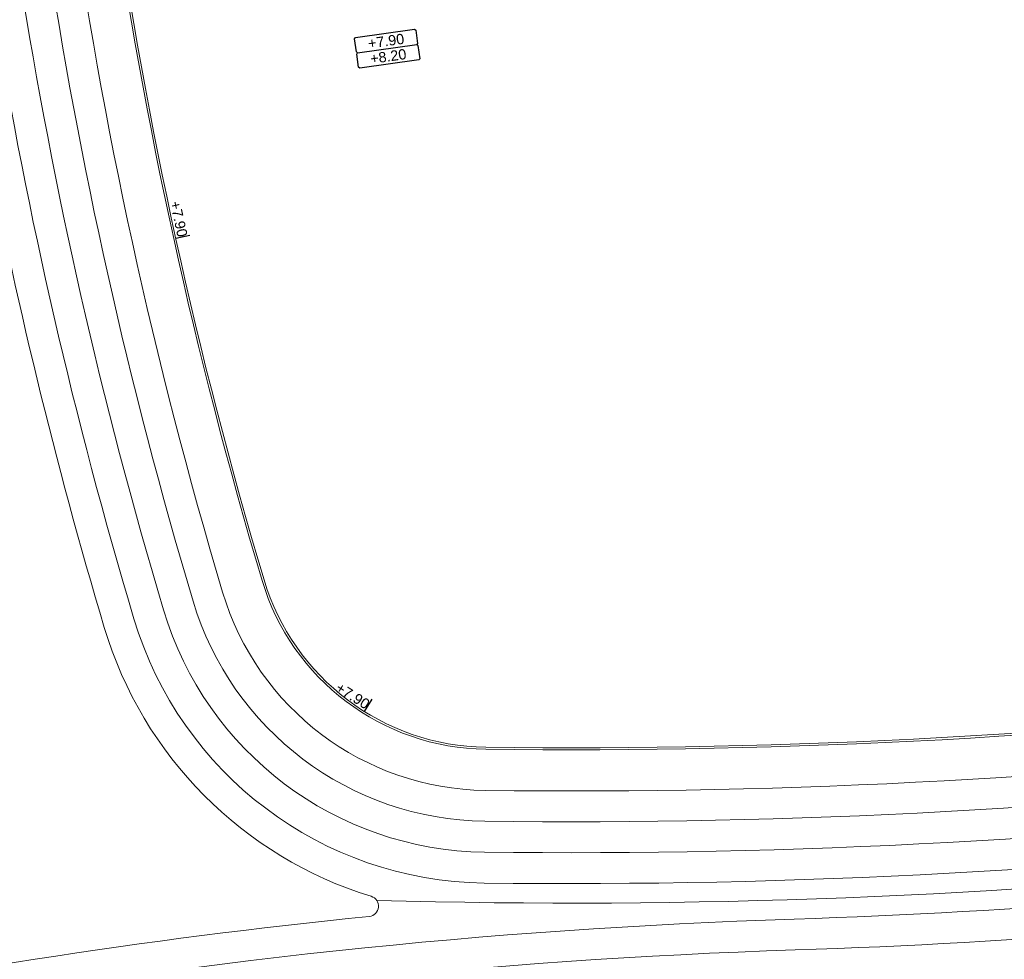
# Model space of a CAD drawing. Extents: x 98477 to 100410, y 398052 to 398969.
# Tile 201 of 256: x 98701 to 98749, y 398217 to 398263. Entities that reach past the tile are written whole.
import ezdxf
from ezdxf.enums import TextEntityAlignment as Align

# ---------------------------------------------------------------- set-up
doc = ezdxf.new("R2010")
doc.units = 0
for name, color, linetype, lineweight in [('N-GW-hoogtelijn laagte NAP +6.20', 120, 'AL-HOOGTELIJN +6.20', 18), ('N-GW-hoogtelijn laagte NAP +6.50', 110, 'AL-HOOGTELIJN +6.50', 18), ('N-GW-hoogtelijn laagte NAP +7.00', 100, 'AL-HOOGTELIJN +7.00', 18), ('N-GW-hoogtelijn laagte NAP +7.50', 90, 'AL-HOOGTELIJN +7.50', 18), ('N-GW-hoogtelijn laagte NAP +8.00', 80, 'AL-HOOGTELIJN +8.00', 18), ('N-VH-arcering printbeton', 8, 'Continuous', 9), ('X-AL-afwerkhoogte', 4, 'Continuous', 30), ('X-AL-hoogtelijn - Niv 1', 1, 'AL-HOOGTELIJN', 18), ('X-AL-planhoogte brm', 10, 'Continuous', 25), ('X-AL-planhoogte wrm', 252, 'Continuous', 25), ('X-AL-planthoogte VERWERKT', 180, 'Continuous', 25)]:
    doc.layers.add(name, color=color, linetype=linetype, lineweight=lineweight)
doc.layers.add('X-AL-hulplijn', color=30, linetype='Continuous', plot=False)
doc.styles.add('CS Annotative', font='arial.ttf')
doc.styles.get("Standard").update_dxf_attribs({"font": 'txt.shx'})
doc.linetypes.add('AL-HOOGTELIJN', pattern='A,10,-1.5,["H",Standard,S=0.9,R=0,X=-0.3,Y=-0.45],-1.5,30', length=43)
doc.linetypes.add('AL-HOOGTELIJN +6.20', pattern='A,7.5,-1.5,["+6.20",Standard,S=0.9,R=0,X=-0.3,Y=-0.45],-4.5,22.5', length=36)
doc.linetypes.add('AL-HOOGTELIJN +6.50', pattern='A,7.5,-1.5,["+6.50",Standard,S=0.9,R=0,X=-0.3,Y=-0.45],-4.5,22.5', length=36)
doc.linetypes.add('AL-HOOGTELIJN +7.00', pattern='A,7.5,-1.5,["+7.00",Standard,S=0.9,R=0,X=-0.3,Y=-0.45],-4.5,22.5', length=36)
doc.linetypes.add('AL-HOOGTELIJN +7.50', pattern='A,7.5,-1.5,["+7.50",Standard,S=0.9,R=0,X=-0.3,Y=-0.45],-4.5,22.5', length=36)
doc.linetypes.add('AL-HOOGTELIJN +8.00', pattern='A,7.5,-1.5,["+8.00",Standard,S=0.9,R=0,X=-0.3,Y=-0.45],-4.5,22.5', length=36)

# ---------------------------------------------------------------- blocks, each defined once
blk = doc.blocks.new('*U280')
at = {"layer": 'X-AL-planhoogte brm', "flags": 128}
blk.add_lwpolyline([(-7.25, 3.75), (-7.5, 4), (-7.5, 7.25), (-7.25, 7.5), (7.25, 7.5), (7.5, 7.25), (7.5, 4), (7.25, 3.75)], dxfattribs=at)
at = {"layer": 'X-AL-planhoogte wrm', "flags": 128}
blk.add_lwpolyline([(7.5, 3.5), (7.5, 0.25), (7.25, 0), (-7.25, 0), (-7.5, 0.25), (-7.5, 3.5), (-7.25, 3.75), (7.25, 3.75)], close=True, dxfattribs=at)
at = {"layer": 'X-AL-planhoogte brm', "style": 'CS Annotative'}
blk.add_attdef('OMSCHRIJVING_afwerk', text='', height=2.5, dxfattribs=at).set_placement((0, 5.625), align=Align.MIDDLE_CENTER)
at = {"layer": 'X-AL-planhoogte wrm', "style": 'CS Annotative'}
blk.add_attdef('HOOGTE_eind', text='', height=2.5, dxfattribs=at).set_placement((0, 1.875), align=Align.MIDDLE_CENTER)
blk = doc.blocks.new('*U297')
at = {"layer": 'X-AL-hulplijn', "flags": 128}
blk.add_lwpolyline([(0.26, -0.234), (-0.26, 0.234)], dxfattribs=at)
at = {"layer": 'X-AL-planthoogte VERWERKT', "linetype": 'Continuous', "style": 'CS Annotative'}
blk.add_attdef('HOOGTE-LINKS', text='', height=0.5, rotation=131.9679, dxfattribs=at).set_placement((0, 0), align=Align.MIDDLE_RIGHT)
blk = doc.blocks.new('*U299')
at = {"layer": 'X-AL-hulplijn', "flags": 128}
blk.add_lwpolyline([(0.349, 0.022), (-0.349, -0.022)], dxfattribs=at)
at = {"layer": 'X-AL-planthoogte VERWERKT', "linetype": 'Continuous', "style": 'CS Annotative'}
blk.add_attdef('HOOGTE-LINKS', text='', height=0.5, rotation=86.3591, dxfattribs=at).set_placement((0, 0), align=Align.MIDDLE_RIGHT)

msp = doc.modelspace()

# ---------------------------------------------------------------- hatches: boundary and pattern name
at = {"layer": 'N-VH-arcering printbeton'}
h = msp.add_hatch(dxfattribs=at)
h.set_pattern_fill('CS-PRINTBETON', color=256)
h.set_pattern_definition([(45, (0, 0), (-0.3535533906, 0.3535533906), []), (45, (0.35, 0), (-0.3535533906, 0.3535533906), [0.5, -0.2])])
edge = h.paths.add_edge_path()
edge.add_arc((97822.037, 398234.152), 862, 0.21516, 2.15086, ccw=False)
edge.add_arc((98667.032, 398237.325), 17, -30.9542, 0.2152, ccw=False)
edge.add_line((98681.61, 398228.581), (98684.183, 398227.038))
edge.add_arc((98667.032, 398237.325), 20, 329.0458, 360.2152)
edge.add_arc((97822.037, 398234.152), 865, 0.21516, 2.171217)
edge.add_line((98686.416, 398266.923), (98747.816, 398275.553))
edge.add_arc((98744.557, 398271.977), 4.838, 47.6501, 96.9704)
edge.add_line((98743.97, 398276.779), (98731.142, 398274.976))
edge.add_line((98731.142, 398274.976), (98722.625, 398273.779))
edge.add_line((98722.625, 398273.779), (98654.398, 398264.191))
edge.add_line((98654.398, 398264.191), (98645.934, 398263.001))
edge.add_line((98645.934, 398263.001), (98646.177, 398261.268))
edge.add_line((98646.177, 398261.268), (98650.98, 398261.943))
edge.add_line((98650.98, 398261.943), (98651.293, 398259.715))
edge.add_line((98651.293, 398259.715), (98651.442, 398259.736))
edge.add_line((98651.442, 398259.736), (98654.295, 398239.435))
edge.add_line((98654.295, 398239.435), (98654.146, 398239.414))
edge.add_line((98654.146, 398239.414), (98654.425, 398237.434))
edge.add_line((98654.425, 398237.434), (98654.573, 398237.455))
edge.add_line((98654.573, 398237.455), (98656.382, 398224.581))
edge.add_line((98656.382, 398224.581), (98656.234, 398224.56))
edge.add_line((98656.234, 398224.56), (98656.512, 398222.58))
edge.add_line((98656.512, 398222.58), (98656.661, 398222.601))
edge.add_line((98656.661, 398222.601), (98657.419, 398217.204))
edge.add_line((98657.419, 398217.204), (98659.152, 398217.447))
edge.add_line((98659.152, 398217.447), (98652.862, 398262.208))
edge.add_line((98652.862, 398262.208), (98683.43, 398266.504))

# ---------------------------------------------------------------- linework, layer by layer
at = {"layer": 'N-GW-hoogtelijn laagte NAP +6.20', "flags": 128}
msp.add_lwpolyline([(98698.136, 398257.507, -0.075267), (98694.175, 398227.38, -0.178325), (98685.167, 398215.126, 0.828191), (98685.547, 398214.22, -0.027166), (98717.892, 398219.269, 0.818524), (98717.989, 398220.245, -0.250828), (98705.018, 398233.305, -0.026343), (98699.127, 398257.609, 0.920452)], format="xyb", close=True, dxfattribs=at)
msp.add_lwpolyline([(98718.257, 398220.046, 0.067701), (98808.567, 398229.76, -0.043773), (98815.473, 398230.838)], format="xyb", dxfattribs=at)
at = {"layer": 'N-GW-hoogtelijn laagte NAP +6.50'}
for points in [[(98812.167, 398225.575), (98812.057, 398226.179, -0.518116), (98813.2, 398227.346, 0.001635), (98825.922, 398225.331, 0.276909), (98826.875, 398225.719), (98828.286, 398227.597, 0.198474), (98829.201, 398231.147), (98828.757, 398234.305, 0.311482), (98827.988, 398235.141, 0.183992), (98817.415, 398233.645, -0.062086), (98812.936, 398231.853, -0.067366), (98723.474, 398220.891, -0.327993), (98706.455, 398233.734, -0.032121), (98699.661, 398263.253, 0.407671)], [(98811.709, 398225.433), (98811.572, 398226.185, 0.339507), (98809.766, 398227.819, 0.0616), (98803.388, 398227.548, -0.048496), (98738.538, 398219.138, 0.074464), (98651.122, 398203.166, -0.048872), (98641.631, 398200.927), (98637.38, 398200.353, 0.408226), (98635.66, 398198.145)]]:
    msp.add_lwpolyline(points, format="xyb", dxfattribs=at)
at = {"layer": 'N-GW-hoogtelijn laagte NAP +7.00', "flags": 128}
for points in [[(98635.133, 398190.539, 0.417249), (98628.348, 398195.707), (98578.864, 398188.752, -0.414214), (98577.735, 398189.603), (98577.356, 398192.302, -0.42174), (98578.232, 398193.435, 0.050509), (98678.939, 398215.42, 0.32423), (98692.037, 398233.465, 0.008693), (98691.535, 398263.71, -0.383599), (98692.395, 398264.734), (98699.783, 398265.772, -0.409488), (98700.91, 398264.937, 0.03368), (98707.892, 398234.164, 0.327993), (98723.493, 398222.39, 0.067366), (98812.556, 398233.304, 0.286434), (98825.636, 398247.166, 0.17068), (98823.974, 398258.991)], [(98636.683, 398196.226), (98636.425, 398198.209, -0.412847), (98636.854, 398198.769), (98641.832, 398199.44, 0.048872), (98651.607, 398201.747, -0.074464), (98738.586, 398217.638, 0.048462), (98803.679, 398226.076, -0.064944), (98810.014, 398226.291, -0.336281), (98810.459, 398225.882), (98810.812, 398223.913)]]:
    msp.add_lwpolyline(points, format="xyb", dxfattribs=at)
at = {"layer": 'N-GW-hoogtelijn laagte NAP +7.50', "flags": 128}
msp.add_lwpolyline([(98702.168, 398266.622, 0.035258), (98709.329, 398234.593, 0.327993), (98723.512, 398223.89, 0.067366), (98812.175, 398234.755, 0.501221), (98822.106, 398259.258, 0.030001), (98806.237, 398282.248)], format="xyb", dxfattribs=at)
at = {"layer": 'N-GW-hoogtelijn laagte NAP +8.00'}
msp.add_lwpolyline([(98803.429, 398283.379, -0.032834), (98820.823, 398258.481, -0.501221), (98811.795, 398236.206, -0.067366), (98723.531, 398225.39, -0.327993), (98710.767, 398235.023, -0.037935), (98703.296, 398269.296)], format="xyb", dxfattribs=at)
at = {"layer": 'X-AL-hoogtelijn - Niv 1', "flags": 128}
for points in [[(98723.556, 398227.39, 0.067366), (98811.287, 398238.141, 0.501221), (98819.112, 398257.446, 0.017279), (98810.439, 398270.721), (98750.301, 398262.269), (98748.492, 398275.143), (98705.346, 398269.079, 0.037392), (98712.683, 398235.596, 0.327993)], [(98723.558, 398227.49, 0.067366), (98811.262, 398238.237, 0.501221), (98819.026, 398257.394, 0.017212), (98810.392, 398270.613), (98750.216, 398262.156), (98748.407, 398275.03), (98705.459, 398268.994, 0.037282), (98712.779, 398235.624, 0.327993)]]:
    msp.add_lwpolyline(points, format="xyb", close=True, dxfattribs=at)

# ---------------------------------------------------------------- block references
at = {"layer": 'X-AL-afwerkhoogte'}
ref = msp.add_blockref('*U280', (98718.866, 398260.688), dxfattribs=dict(at, xscale=0.2, yscale=0.2, zscale=0.2, rotation=8))
ref.add_attrib('OMSCHRIJVING_afwerk', '+7.90', dxfattribs={"layer": 'X-AL-planhoogte brm', "linetype": 'Continuous', "height": 0.5, "rotation": 8, "style": 'CS Annotative'}).set_placement((98718.709, 398261.802), align=Align.MIDDLE_CENTER)
ref.add_attrib('HOOGTE_eind', '+8.20', dxfattribs={"layer": 'X-AL-planhoogte wrm', "linetype": 'Continuous', "height": 0.5, "rotation": 8, "style": 'CS Annotative'}).set_placement((98718.814, 398261.059), align=Align.MIDDLE_CENTER)
at = {"layer": 'X-AL-planthoogte VERWERKT'}
ref = msp.add_blockref('*U299', (98708.828, 398252.296), dxfattribs=dict(at, yscale=-1, rotation=196.0000000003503))
ref.add_attrib('HOOGTE-LINKS', '+7.90', dxfattribs={"linetype": 'Continuous', "height": 0.5, "rotation": 282.3591, "style": 'CS Annotative'}).set_placement((98708.828, 398252.296), align=Align.MIDDLE_RIGHT)
ref = msp.add_blockref('*U297', (98717.84, 398229.521), dxfattribs=dict(at, yscale=-1, rotation=196.0000000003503))
ref.add_attrib('HOOGTE-LINKS', '+7.90', dxfattribs={"linetype": 'Continuous', "height": 0.5, "rotation": 327.9679, "style": 'CS Annotative'}).set_placement((98717.84, 398229.521), align=Align.MIDDLE_RIGHT)

doc.saveas('drawing.dxf')
